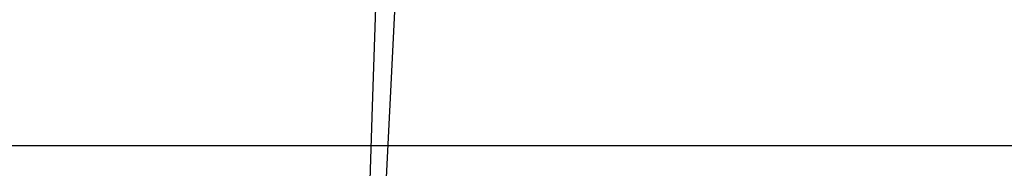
# Model space of a CAD drawing. Header units: millimetres. Extents: x -505 to 505, y 0 to 800.
# Tile 175 of 256: x -210.1992 to -209.7071, y 397.9782 to 398.0523. Entities that reach past the tile are written whole.
import ezdxf

# ---------------------------------------------------------------- set-up
doc = ezdxf.new("R2010")
doc.units = ezdxf.units.MM
doc.header["$MEASUREMENT"] = 0
for name, color, linetype in [('IGES level 18', 255, 'Continuous'), ('IGES level 20', 255, 'Continuous'), ('IGES level 8', 255, 'Continuous')]:
    doc.layers.add(name, color=color, linetype=linetype)

msp = doc.modelspace()

# ---------------------------------------------------------------- linework, layer by layer
at = {"layer": 'IGES level 18'}
msp.add_open_spline([(-232.49078, 397.98962, 37.46543), (0, 397.98962, 37.46543), (232.49078, 397.98962, 37.46543)], degree=2, dxfattribs=at)
at = {"layer": 'IGES level 20'}
msp.add_open_spline([(-205.08968, 495.77089, -163.05339), (-205.92616, 479.17151, -165.28652), (-206.7625, 462.57176, -167.51683), (-207.59871, 445.97163, -169.74429), (-208.01681, 437.67157, -170.85802), (-208.43487, 429.37141, -171.97104), (-208.8529, 421.07116, -173.08334), (-209.06191, 416.92103, -173.63949), (-209.27092, 412.77088, -174.19546), (-209.47991, 408.62071, -174.75126), (-209.58441, 406.54562, -175.02916), (-209.68891, 404.47053, -175.30701), (-209.7934, 402.39543, -175.58482), (-209.88584, 400.55963, -175.83059), (-209.97828, 398.72393, -176.07631), (-210.07073, 396.88801, -176.32203)], degree=3, knots=[0, 0, 0, 0, 0.05031717, 0.05031717, 0.05031717, 0.07547576, 0.07547576, 0.07547576, 0.08805505, 0.08805505, 0.08805505, 0.0943447, 0.0943447, 0.0943447, 0.09990904, 0.09990904, 0.09990904, 0.09990904], dxfattribs=at)
at = {"layer": 'IGES level 8'}
msp.add_open_spline([(-209.71129, 407.35752, 217.74128), (-216.50282, 203.67878, 228.71881), (-223.29435, 0.00004, 239.69634)], degree=2, dxfattribs=at)

doc.saveas('drawing.dxf')
